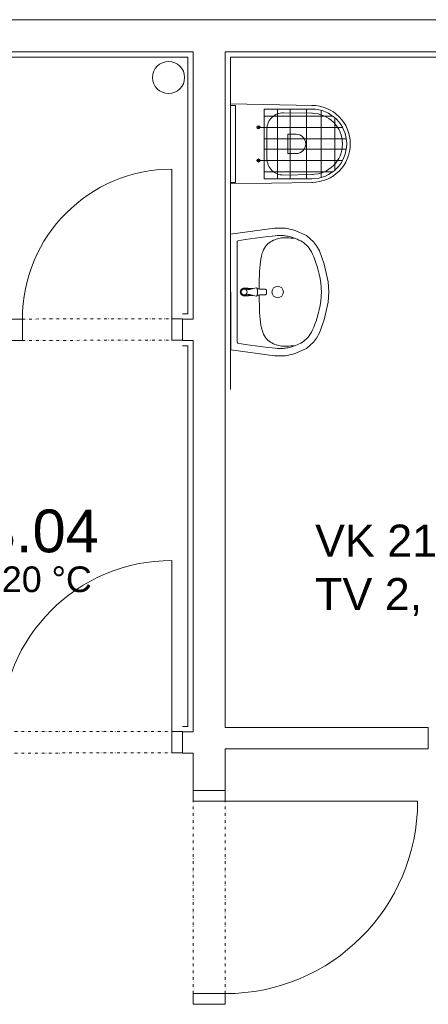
# Model space of a CAD drawing. Header units: millimetres. Extents: x 0 to 1216358, y -266558 to 2852.
# Tile 44 of 76: x 1126623 to 1128536, y -223574 to -218969. Entities that reach past the tile are written whole.
import ezdxf

# ---------------------------------------------------------------- set-up
doc = ezdxf.new("R2010")
doc.units = ezdxf.units.MM
doc.linetypes.add('DĚLICÍ2', pattern=[15.875, 6.35, -3.175, 0, -3.175, 0, -3.175])
doc.layers.get('0').update_dxf_attribs({"lineweight": 13})
doc.layers.add('1-UT-POPIS', color=7, linetype='Continuous', lineweight=13)
doc.layers.add('St_plocha_místnosti', color=250, linetype='Continuous', lineweight=18)
doc.styles.add('Andy', font='arial.ttf')
doc.styles.add('SPIRITTXTSTYLE1', font='arial.ttf')

# ---------------------------------------------------------------- blocks, each defined once
blk = doc.blocks.new('AXASXASXSAXA')
at = {"color": 8, "ltscale": 2}
for p, q in [((1175927.1, -222986.5), (1161097.1, -222986.5)), ((1165197.1, -223136.5), (1161247.1, -223136.5)), ((1165197.1, -223136.5), (1165197.1, -224386.5)), ((1165347.1, -223136.5), (1166912.9, -223136.5)), ((1165347.1, -223136.5), (1165347.1, -226296.5)), ((1165147.1, -224486.5), (1165147.1, -224386.5)), ((1165197.1, -224386.5), (1165147.1, -224386.5)), ((1165197.1, -224486.5), (1165147.1, -224486.5)), ((1165197.1, -224486.5), (1165197.1, -226316.5)), ((1165197.1, -226316.5), (1165147.1, -226316.5)), ((1165147.1, -226316.5), (1165147.1, -226416.5)), ((1165347.1, -226296.5), (1166297.1, -226296.5)), ((1166297.1, -226296.5), (1166297.1, -226396.5)), ((1165197.1, -226416.5), (1165147.1, -226416.5)), ((1165197.1, -226416.5), (1165197.1, -226591.5)), ((1165347.1, -226396.5), (1166297.1, -226396.5)), ((1165347.1, -226396.5), (1165347.1, -226591.5)), ((1165197.1, -226591.5), (1165347.1, -226591.5))]:
    blk.add_line(p, q, dxfattribs=at)
at = {"color": 8, "ltscale": 1.5}
for p, q in [((1161272.1, -223161.5), (1165172.1, -223161.5)), ((1165172.1, -223161.5), (1165172.1, -224361.5)), ((1166912.9, -223161.5), (1165372.1, -223161.5)), ((1165372.1, -223161.5), (1165372.1, -224716.5)), ((1165172.1, -224361.5), (1165147.1, -224361.5)), ((1165172.1, -224511.5), (1165147.1, -224511.5)), ((1165172.1, -226291.5), (1165172.1, -224511.5)), ((1165147.1, -226291.5), (1165172.1, -226291.5))]:
    blk.add_line(p, q, dxfattribs=at)
at = {"color": 8}
for p, q in [((1165372, -223387.2), (1165395.1, -223387.6)), ((1165372.1, -223380.7), (1165755.4, -223387.5)), ((1165372.1, -223380.7), (1165372.1, -223754.3)), ((1165395.1, -223387.6), (1165395.1, -223747.4)), ((1165619.5, -223422.1), (1165754.7, -223424.5)), ((1165494.6, -223490), (1165509.6, -223490)), ((1165502.1, -223482.5), (1165502.1, -223497.5)), ((1165542.1, -223567.5), (1165542.1, -223498)), ((1165640.1, -223567.5), (1165640.1, -223523.1)), ((1165641.1, -223522.1), (1165678, -223522.1)), ((1165542.1, -223567.5), (1165542.1, -223637)), ((1165640.1, -223567.5), (1165640.1, -223611.9)), ((1165641.1, -223612.9), (1165678, -223612.9)), ((1165494.6, -223645), (1165509.6, -223645)), ((1165502.1, -223652.5), (1165502.1, -223637.5)), ((1165372, -223747.8), (1165395.1, -223747.4)), ((1165372.1, -223754.3), (1165755.4, -223747.5)), ((1165619.5, -223713), (1165754.7, -223710.5)), ((1165372.1, -223990.2), (1165577.9, -223962.3)), ((1165577.9, -223962.3), (1165628, -223962.2)), ((1165628, -223962.2), (1165669.4, -223971)), ((1165669.4, -223971), (1165726.4, -223996.4)), ((1165372.2, -224530.2), (1165372.1, -223990.2)), ((1165402.2, -224495.2), (1165402.1, -224025.2)), ((1165406.3, -224020.3), (1165439.2, -224015.2)), ((1165439.2, -224015.2), (1165486.5, -224008.2)), ((1165486.5, -224008.2), (1165521.9, -224003.3)), ((1165521.9, -224003.3), (1165547.7, -224000.2)), ((1165545.6, -224035.6), (1165551.7, -224030.5)), ((1165547.7, -224000.2), (1165566.3, -223998.3)), ((1165551.7, -224030.5), (1165558.2, -224025.9)), ((1165558.2, -224025.9), (1165565, -224021.9)), ((1165565, -224021.9), (1165571.8, -224018.4)), ((1165566.3, -223998.3), (1165580.3, -223997.2)), ((1165571.8, -224018.4), (1165578.7, -224015.4)), ((1165578.7, -224015.4), (1165585.4, -224012.9)), ((1165580.3, -223997.2), (1165591.5, -223996.6)), ((1165585.4, -224012.9), (1165591.8, -224010.8)), ((1165591.5, -223996.6), (1165600.7, -223996.2)), ((1165591.8, -224010.8), (1165597.7, -224009.3)), ((1165597.7, -224009.3), (1165603.5, -224008.1)), ((1165600.7, -223996.2), (1165608, -223996.1)), ((1165603.5, -224008.1), (1165609.2, -224007.4)), ((1165608, -223996.1), (1165614, -223996.3)), ((1165609.2, -224007.4), (1165615.2, -224006.9)), ((1165614, -223996.3), (1165619.3, -223996.6)), ((1165615.2, -224006.9), (1165621.5, -224006.7)), ((1165619.3, -223996.6), (1165624.3, -223997)), ((1165621.5, -224006.7), (1165628.6, -224006.7)), ((1165624.3, -223997), (1165629.4, -223997.6)), ((1165628.6, -224006.7), (1165636.3, -224006.9)), ((1165629.4, -223997.6), (1165634.5, -223998.4)), ((1165634.5, -223998.4), (1165639.9, -223999.4)), ((1165636.3, -224006.9), (1165644.6, -224007.2)), ((1165639.9, -223999.4), (1165645.6, -224000.7)), ((1165644.6, -224007.2), (1165653, -224007.7)), ((1165645.6, -224000.7), (1165651.9, -224002.4)), ((1165651.9, -224002.4), (1165659, -224004.4)), ((1165653, -224007.7), (1165661.1, -224008.3)), ((1165659, -224004.4), (1165666.7, -224007)), ((1165661.1, -224008.3), (1165668.6, -224009.1)), ((1165666.7, -224007), (1165675, -224010)), ((1165668.6, -224009.1), (1165675, -224010)), ((1165675, -224010), (1165683.5, -224013.5)), ((1165683.5, -224013.5), (1165691.9, -224017.3)), ((1165691.9, -224017.3), (1165700.1, -224021.5)), ((1165700.1, -224021.5), (1165707.7, -224026)), ((1165707.7, -224026), (1165714.8, -224030.8)), ((1165714.8, -224030.8), (1165721.3, -224035.9)), ((1165726.4, -223996.4), (1165759.8, -224024.9)), ((1165759.8, -224024.9), (1165774.1, -224044.4)), ((1165518.7, -224082.3), (1165522, -224072.2)), ((1165522, -224072.2), (1165525.7, -224063.1)), ((1165525.7, -224063.1), (1165530, -224055)), ((1165530, -224055), (1165534.8, -224047.8)), ((1165534.8, -224047.8), (1165540, -224041.3)), ((1165540, -224041.3), (1165545.6, -224035.6)), ((1165721.3, -224035.9), (1165727.4, -224041.5)), ((1165727.4, -224041.5), (1165733.2, -224047.8)), ((1165733.2, -224047.8), (1165738.9, -224054.9)), ((1165738.9, -224054.9), (1165744.4, -224063.1)), ((1165744.4, -224063.1), (1165750, -224072.5)), ((1165750, -224072.5), (1165755.4, -224083.3)), ((1165774.1, -224044.4), (1165787.1, -224068.3)), ((1165787.1, -224068.3), (1165810.1, -224130.7)), ((1165510, -224133.2), (1165511.6, -224118.9)), ((1165511.6, -224118.9), (1165513.6, -224105.6)), ((1165513.6, -224105.6), (1165515.9, -224093.4)), ((1165515.9, -224093.4), (1165518.7, -224082.3)), ((1165755.4, -224083.3), (1165760.8, -224095.5)), ((1165760.8, -224095.5), (1165766.1, -224109.2)), ((1165766.1, -224109.2), (1165771.4, -224124.2)), ((1165771.4, -224124.2), (1165776.6, -224140.7)), ((1165506.8, -224182.4), (1165507.6, -224165)), ((1165507.6, -224165), (1165508.6, -224148.6)), ((1165508.6, -224148.6), (1165510, -224133.2)), ((1165776.6, -224140.7), (1165781.6, -224158.4)), ((1165781.6, -224158.4), (1165786.2, -224177.1)), ((1165810.1, -224130.7), (1165828.3, -224212.7)), ((1165505.9, -224219.8), (1165506.2, -224200.7)), ((1165506.2, -224200.7), (1165506.8, -224182.4)), ((1165786.2, -224177.1), (1165790.3, -224196.8)), ((1165790.3, -224196.8), (1165793.6, -224217.4)), ((1165828.3, -224212.7), (1165832.1, -224260.1)), ((1165417.1, -224260.2), (1165417.1, -224260.2)), ((1165418.4, -224253.2), (1165418.4, -224253.2)), ((1165422, -224247.3), (1165422, -224247.3)), ((1165427.5, -224243.3), (1165427.5, -224243.3)), ((1165433.8, -224242), (1165436.1, -224242.1)), ((1165435.7, -224245.2), (1165442.7, -224245.9)), ((1165436.1, -224242.1), (1165438, -224242.1)), ((1165438, -224242.1), (1165439.7, -224242.2)), ((1165439.7, -224242.2), (1165441.1, -224242.3)), ((1165441.1, -224242.3), (1165442.4, -224242.3)), ((1165442.4, -224242.3), (1165443.5, -224242.4)), ((1165442.7, -224245.9), (1165448.6, -224247.2)), ((1165443.5, -224242.4), (1165444.6, -224242.4)), ((1165444.6, -224242.4), (1165445.7, -224242.5)), ((1165445.7, -224242.5), (1165446.7, -224242.6)), ((1165446.7, -224242.6), (1165447.8, -224242.6)), ((1165447.8, -224242.6), (1165448.9, -224242.7)), ((1165448.6, -224247.2), (1165453, -224248.2)), ((1165448.9, -224242.7), (1165450.1, -224242.8)), ((1165450.1, -224242.8), (1165451.4, -224242.9)), ((1165451.4, -224242.9), (1165452.7, -224243)), ((1165452.7, -224243), (1165454.1, -224243.1)), ((1165453, -224248.2), (1165457.1, -224248.5)), ((1165454.1, -224243.1), (1165455.6, -224243.2)), ((1165455.6, -224243.2), (1165457.1, -224243.3)), ((1165457.1, -224243.3), (1165458.6, -224243.4)), ((1165457.1, -224248.5), (1165462.5, -224247.8)), ((1165458.6, -224243.4), (1165460.1, -224243.5)), ((1165460.1, -224243.5), (1165461.6, -224243.6)), ((1165461.6, -224243.6), (1165463.3, -224243.7)), ((1165462.5, -224247.8), (1165472.6, -224245.6)), ((1165463.3, -224243.7), (1165465, -224243.8)), ((1165465, -224243.8), (1165466.9, -224243.9)), ((1165466.9, -224243.9), (1165469, -224244.1)), ((1165469, -224244.1), (1165471.3, -224244.2)), ((1165471.3, -224244.2), (1165473.8, -224244.4)), ((1165472.6, -224245.6), (1165485.6, -224242)), ((1165473.8, -224244.4), (1165476.2, -224244.6)), ((1165485.6, -224242), (1165492.3, -224241.1)), ((1165492.3, -224241.1), (1165494.6, -224242.1)), ((1165494.6, -224242.1), (1165495.6, -224243.6)), ((1165495.6, -224243.6), (1165496.8, -224247.6)), ((1165496.4, -224245.8), (1165499.6, -224246)), ((1165496.8, -224247.6), (1165497.3, -224251.3)), ((1165497.3, -224251.3), (1165498, -224260.2)), ((1165497.3, -224269.1), (1165498, -224260.2)), ((1165499.6, -224246), (1165503.2, -224246.1)), ((1165503.2, -224246.1), (1165506.8, -224246.3)), ((1165505.6, -224246.2), (1165505.7, -224239.7)), ((1165505.7, -224239.7), (1165505.9, -224219.8)), ((1165506.8, -224246.3), (1165510.3, -224246.4)), ((1165510.3, -224246.4), (1165513.8, -224246.5)), ((1165513.8, -224246.5), (1165517.1, -224246.6)), ((1165517.1, -224246.6), (1165520.2, -224246.7)), ((1165520.2, -224246.7), (1165523.1, -224246.7)), ((1165523.1, -224246.7), (1165525.6, -224246.8)), ((1165525.6, -224246.8), (1165527.7, -224246.9)), ((1165527.7, -224246.9), (1165529.4, -224247)), ((1165529.4, -224247), (1165530.9, -224247)), ((1165530.9, -224247), (1165532.1, -224247.1)), ((1165532.1, -224247.1), (1165533.1, -224247.2)), ((1165533.1, -224247.2), (1165533.9, -224247.3)), ((1165533.9, -224247.3), (1165534.7, -224247.4)), ((1165534.7, -224247.4), (1165535.3, -224247.5)), ((1165535.3, -224247.5), (1165535.9, -224247.7)), ((1165535.9, -224247.7), (1165536.4, -224247.8)), ((1165536.4, -224247.8), (1165536.8, -224248)), ((1165536.8, -224248), (1165537.2, -224248.2)), ((1165537.2, -224248.2), (1165537.6, -224248.5)), ((1165537.6, -224248.5), (1165538, -224248.7)), ((1165538, -224248.7), (1165538.3, -224249.1)), ((1165538.3, -224249.1), (1165538.6, -224249.5)), ((1165538.6, -224249.5), (1165538.9, -224249.9)), ((1165538.9, -224249.9), (1165539.1, -224250.5)), ((1165539.1, -224250.5), (1165539.3, -224251.2)), ((1165539.3, -224251.2), (1165539.5, -224252.1)), ((1165539.5, -224252.1), (1165539.7, -224253.5)), ((1165539.7, -224253.5), (1165539.8, -224255.4)), ((1165539.8, -224255.4), (1165539.8, -224257.9)), ((1165539.8, -224257.9), (1165539.9, -224260.2)), ((1165539.8, -224262.4), (1165539.9, -224260.2)), ((1165539.8, -224265), (1165539.8, -224262.4)), ((1165793.6, -224217.4), (1165796, -224238.8)), ((1165796, -224238.8), (1165797.2, -224262)), ((1165796, -224281.5), (1165797.2, -224258.3)), ((1165828.3, -224307.5), (1165832.1, -224260.1)), ((1165418.4, -224267.3), (1165418.4, -224267.3)), ((1165422, -224273.1), (1165422, -224273.1)), ((1165427.5, -224277.1), (1165427.5, -224277.1)), ((1165433.8, -224278.4), (1165436.1, -224278.4)), ((1165435.7, -224275.2), (1165442.7, -224274.5)), ((1165436.1, -224278.4), (1165438, -224278.3)), ((1165438, -224278.3), (1165439.7, -224278.2)), ((1165439.7, -224278.2), (1165441.1, -224278.2)), ((1165441.1, -224278.2), (1165442.4, -224278.1)), ((1165442.4, -224278.1), (1165443.5, -224278)), ((1165442.7, -224274.5), (1165448.6, -224273.2)), ((1165443.5, -224278), (1165444.6, -224278)), ((1165444.6, -224278), (1165445.7, -224277.9)), ((1165445.7, -224277.9), (1165446.7, -224277.8)), ((1165446.7, -224277.8), (1165447.8, -224277.8)), ((1165447.8, -224277.8), (1165448.9, -224277.7)), ((1165448.6, -224273.2), (1165453, -224272.2)), ((1165448.9, -224277.7), (1165450.1, -224277.6)), ((1165450.1, -224277.6), (1165451.4, -224277.5)), ((1165451.4, -224277.5), (1165452.7, -224277.4)), ((1165452.7, -224277.4), (1165454.2, -224277.3)), ((1165453, -224272.2), (1165457.1, -224271.9)), ((1165454.2, -224277.3), (1165455.6, -224277.2)), ((1165455.6, -224277.2), (1165457.1, -224277.1)), ((1165457.1, -224271.9), (1165462.5, -224272.6)), ((1165457.1, -224277.1), (1165458.6, -224277)), ((1165458.6, -224277), (1165460.1, -224276.9)), ((1165460.1, -224276.9), (1165461.7, -224276.8)), ((1165461.7, -224276.8), (1165463.3, -224276.7)), ((1165462.5, -224272.6), (1165472.6, -224274.8)), ((1165463.3, -224276.7), (1165465, -224276.6)), ((1165465, -224276.6), (1165466.9, -224276.5)), ((1165466.9, -224276.5), (1165469, -224276.3)), ((1165469, -224276.3), (1165471.3, -224276.2)), ((1165471.3, -224276.2), (1165473.9, -224276)), ((1165472.6, -224274.8), (1165485.7, -224278.4)), ((1165473.9, -224276), (1165476.2, -224275.8)), ((1165485.7, -224278.4), (1165492.3, -224279.2)), ((1165492.3, -224279.2), (1165494.6, -224278.2)), ((1165494.6, -224278.2), (1165495.6, -224276.8)), ((1165495.6, -224276.8), (1165496.8, -224272.8)), ((1165496.4, -224274.6), (1165499.6, -224274.4)), ((1165496.8, -224272.8), (1165497.3, -224269.1)), ((1165499.6, -224274.4), (1165503.2, -224274.3)), ((1165503.2, -224274.3), (1165506.8, -224274.1)), ((1165505.6, -224274.2), (1165505.7, -224280.7)), ((1165505.7, -224280.7), (1165505.9, -224300.6)), ((1165505.9, -224300.6), (1165506.3, -224319.7)), ((1165506.8, -224274.1), (1165510.3, -224274)), ((1165510.3, -224274), (1165513.8, -224273.9)), ((1165513.8, -224273.9), (1165517.1, -224273.8)), ((1165517.1, -224273.8), (1165520.2, -224273.7)), ((1165520.2, -224273.7), (1165523.1, -224273.6)), ((1165523.1, -224273.6), (1165525.6, -224273.6)), ((1165525.6, -224273.6), (1165527.7, -224273.5)), ((1165527.7, -224273.5), (1165529.4, -224273.4)), ((1165529.4, -224273.4), (1165530.9, -224273.3)), ((1165530.9, -224273.3), (1165532.1, -224273.3)), ((1165532.1, -224273.3), (1165533.1, -224273.2)), ((1165533.1, -224273.2), (1165533.9, -224273.1)), ((1165533.9, -224273.1), (1165534.7, -224273)), ((1165534.7, -224273), (1165535.3, -224272.8)), ((1165535.3, -224272.8), (1165535.9, -224272.7)), ((1165535.9, -224272.7), (1165536.4, -224272.5)), ((1165536.4, -224272.5), (1165536.8, -224272.4)), ((1165536.8, -224272.4), (1165537.2, -224272.2)), ((1165537.2, -224272.2), (1165537.6, -224271.9)), ((1165537.6, -224271.9), (1165538, -224271.6)), ((1165538, -224271.6), (1165538.3, -224271.3)), ((1165538.3, -224271.3), (1165538.6, -224270.9)), ((1165538.6, -224270.9), (1165538.9, -224270.4)), ((1165538.9, -224270.4), (1165539.1, -224269.9)), ((1165539.1, -224269.9), (1165539.3, -224269.2)), ((1165539.3, -224269.2), (1165539.5, -224268.2)), ((1165539.5, -224268.2), (1165539.7, -224266.9)), ((1165539.7, -224266.9), (1165539.8, -224265)), ((1165790.3, -224323.4), (1165793.6, -224302.8)), ((1165793.6, -224302.8), (1165796, -224281.5)), ((1165810.2, -224389.6), (1165828.3, -224307.5)), ((1165506.3, -224319.7), (1165506.9, -224338)), ((1165506.9, -224338), (1165507.7, -224355.4)), ((1165781.6, -224361.9), (1165786.3, -224343.1)), ((1165786.3, -224343.1), (1165790.3, -224323.4)), ((1165507.7, -224355.4), (1165508.7, -224371.8)), ((1165508.7, -224371.8), (1165510, -224387.2)), ((1165510, -224387.2), (1165511.6, -224401.5)), ((1165766.2, -224411.1), (1165771.5, -224396)), ((1165771.5, -224396), (1165776.6, -224379.6)), ((1165776.6, -224379.6), (1165781.6, -224361.9)), ((1165787.1, -224451.9), (1165810.2, -224389.6)), ((1165511.6, -224401.5), (1165513.6, -224414.8)), ((1165513.6, -224414.8), (1165516, -224427)), ((1165516, -224427), (1165518.8, -224438.1)), ((1165518.8, -224438.1), (1165522.1, -224448.2)), ((1165750, -224447.7), (1165755.5, -224436.9)), ((1165755.5, -224436.9), (1165760.9, -224424.7)), ((1165760.9, -224424.7), (1165766.2, -224411.1)), ((1165522.1, -224448.2), (1165525.8, -224457.3)), ((1165525.8, -224457.3), (1165530.1, -224465.4)), ((1165530.1, -224465.4), (1165534.9, -224472.6)), ((1165534.9, -224472.6), (1165540.1, -224479)), ((1165540.1, -224479), (1165545.8, -224484.8)), ((1165545.8, -224484.8), (1165551.9, -224489.9)), ((1165551.9, -224489.9), (1165558.3, -224494.4)), ((1165707.9, -224494.3), (1165714.9, -224489.5)), ((1165714.9, -224489.5), (1165721.4, -224484.4)), ((1165721.4, -224484.4), (1165727.5, -224478.8)), ((1165727.5, -224478.8), (1165733.3, -224472.5)), ((1165733.3, -224472.5), (1165739, -224465.4)), ((1165739, -224465.4), (1165744.5, -224457.2)), ((1165744.5, -224457.2), (1165750, -224447.7)), ((1165759.9, -224495.3), (1165774.2, -224475.8)), ((1165774.2, -224475.8), (1165787.1, -224451.9)), ((1165372.2, -224530.2), (1165578, -224558)), ((1165406.4, -224500.1), (1165439.3, -224505.2)), ((1165439.3, -224505.2), (1165486.6, -224512.2)), ((1165486.6, -224512.2), (1165522, -224517.1)), ((1165522, -224517.1), (1165547.9, -224520.2)), ((1165547.9, -224520.2), (1165566.5, -224522)), ((1165558.3, -224494.4), (1165565.1, -224498.4)), ((1165565.1, -224498.4), (1165572, -224501.9)), ((1165566.5, -224522), (1165580.4, -224523.1)), ((1165572, -224501.9), (1165578.8, -224505)), ((1165578.8, -224505), (1165585.5, -224507.5)), ((1165580.4, -224523.1), (1165591.7, -224523.8)), ((1165585.5, -224507.5), (1165591.9, -224509.5)), ((1165591.7, -224523.8), (1165600.8, -224524.1)), ((1165591.9, -224509.5), (1165597.9, -224511)), ((1165597.9, -224511), (1165603.6, -224512.2)), ((1165600.8, -224524.1), (1165608.1, -224524.2)), ((1165603.6, -224512.2), (1165609.4, -224513)), ((1165608.1, -224524.2), (1165614.2, -224524.1)), ((1165609.4, -224513), (1165615.3, -224513.4)), ((1165614.2, -224524.1), (1165619.4, -224523.8)), ((1165615.3, -224513.4), (1165621.7, -224513.6)), ((1165619.4, -224523.8), (1165624.5, -224523.3)), ((1165621.7, -224513.6), (1165628.7, -224513.6)), ((1165624.5, -224523.3), (1165629.5, -224522.7)), ((1165628.7, -224513.6), (1165636.5, -224513.4)), ((1165629.5, -224522.7), (1165634.7, -224521.9)), ((1165634.7, -224521.9), (1165640, -224520.9)), ((1165636.5, -224513.4), (1165644.7, -224513.1)), ((1165640, -224520.9), (1165645.7, -224519.6)), ((1165644.7, -224513.1), (1165653.1, -224512.6)), ((1165645.7, -224519.6), (1165652, -224518)), ((1165652, -224518), (1165659.1, -224515.9)), ((1165653.1, -224512.6), (1165661.2, -224512)), ((1165659.1, -224515.9), (1165666.9, -224513.3)), ((1165661.2, -224512), (1165668.7, -224511.2)), ((1165666.9, -224513.3), (1165675.1, -224510.3)), ((1165668.7, -224511.2), (1165675.1, -224510.3)), ((1165669.6, -224549.2), (1165726.5, -224523.9)), ((1165675.1, -224510.3), (1165683.6, -224506.8)), ((1165683.6, -224506.8), (1165692, -224503)), ((1165692, -224503), (1165700.2, -224498.8)), ((1165700.2, -224498.8), (1165707.9, -224494.3)), ((1165726.5, -224523.9), (1165759.9, -224495.3)), ((1165578, -224558), (1165628.2, -224558.1)), ((1165628.2, -224558.1), (1165669.6, -224549.2))]:
    blk.add_line(p, q, dxfattribs=at)
for points in [[(1165752.1, -223730.5), (1165528.2, -223730.5), (1165528.2, -223404.5), (1165752.1, -223404.5)], [(1165591.8, -223730.5), (1165591.8, -223404.5)], [(1165650.1, -223730.5), (1165650.1, -223404.5)], [(1165726.8, -223730.5), (1165726.8, -223404.5)], [(1165795.1, -223724.7), (1165795.1, -223410.3)], [(1165528.2, -223437.9), (1165851, -223437.9)], [(1165859.1, -223690.5), (1165859.1, -223444.5)], [(1165502.1, -223490.7), (1165895.9, -223490.7)], [(1165528.2, -223543.5), (1165913.3, -223543.5)], [(1165528.2, -223591.6), (1165913.3, -223591.6)], [(1165502.1, -223645), (1165895.5, -223645)], [(1165528.2, -223698.5), (1165849.2, -223698.5)]]:
    blk.add_lwpolyline(points, dxfattribs=at)
at = {"color": 8, "ltscale": 2}
for points in [[(1165097.1, -224385.7), (1165097.1, -223685.7)], [(1165097.1, -226315.7), (1165097.1, -225515.7)], [(1165347.1, -226641.5), (1166247.1, -226641.5)]]:
    blk.add_lwpolyline(points, dxfattribs=at)
for points in [[(1164397.1, -224386.5), (1164347.1, -224386.5), (1164347.1, -224486.5), (1164397.1, -224486.5)], [(1165147.1, -224385.7), (1165097.1, -224385.7), (1165097.1, -224485.7), (1165147.1, -224485.7)], [(1165147.1, -226315.7), (1165097.1, -226315.7), (1165097.1, -226415.7), (1165147.1, -226415.7)], [(1165347.1, -226591.5), (1165347.1, -226641.5), (1165197.1, -226641.5), (1165197.1, -226591.5)], [(1165346.3, -227541.5), (1165346.3, -227591.5), (1165196.3, -227591.5), (1165196.3, -227541.5)]]:
    blk.add_lwpolyline(points, close=True, dxfattribs=at)
at = {"color": 8, "linetype": 'DĚLICÍ2', "ltscale": 2}
for points in [[(1164397.1, -224386.5), (1165097.1, -224385.7)], [(1164397.1, -224486.5), (1165097.1, -224485.7)], [(1164297.1, -226316.5), (1165097.1, -226315.7)], [(1164297.1, -226416.5), (1165097.1, -226415.7)], [(1165196.3, -227541.5), (1165197.1, -226641.5)], [(1165346.3, -227541.5), (1165347.1, -226641.5)]]:
    blk.add_lwpolyline(points, dxfattribs=at)
at = {"color": 8, "ltscale": 2}
blk.add_circle((1165081.5, -223257), 75, dxfattribs=at)
at = {"color": 8}
for centre in [(1165502.1, -223490), (1165502.1, -223645)]:
    blk.add_circle(centre, 7.5, dxfattribs=at)
for centre, radius, start, end in [((1165752.1, -223567.5), 180, 0, 90), ((1165618.1, -223498), 76, 88.9513, 180), ((1165752.1, -223567.5), 163, 270, 90), ((1165752.1, -223567.5), 143, 0, 90), ((1165641.1, -223523.1), 1, 90, 180), ((1165678, -223567.5), 45.4, 0, 90), ((1165678, -223567.5), 45.4, 270, 0), ((1165752.1, -223567.5), 143, 270, 0), ((1165752.1, -223567.5), 180, 270, 0), ((1165641.1, -223611.9), 1, 180, 270), ((1165618.1, -223637), 76, 180, 271.0487)]:
    blk.add_arc(centre, radius, start, end, dxfattribs=at)
at = {"color": 8, "ltscale": 2}
for centre, radius, start, end in [((1165097.1, -224385.7), 700, 90, 180), ((1165097.1, -226315.7), 800, 90, 180), ((1165347.1, -226641.5), 900, 270, 0)]:
    blk.add_arc(centre, radius, start, end, dxfattribs=at)
at = {"color": 8}
for centre, major_axis, start_param, end_param in [((1165407.1, -224025.2), (3.54, -3.54), 2.51122, 3.927237), ((1165436.9, -224260.2), (14, -14), 3.564351, 3.927237), ((1165436.9, -224260.2), (14, -14), 3.927237, 4.290124), ((1165435.4, -224259.6), (12.9, -12.9), 3.185282, 3.564351), ((1165435, -224260.2), (-10.6, -10.6), 3.881371, 7.115283), ((1165435, -224260.2), (9.75, -9.75), -0.785398, 5.497787), ((1165434.4, -224258.7), (-11.9, -11.9), 4.351639, 4.756078), ((1165433.8, -224257.3), (10.9, -10.9), 2.356441, 2.780842), ((1165592.1, -224260.2), (-19.1, -19.1), 0.785398, 7.068583), ((1165435.4, -224260.8), (12.9, -12.9), 4.290124, 4.669192), ((1165434.4, -224261.7), (-11.9, -11.9), 6.239989, 6.644428), ((1165433.8, -224263.1), (10.9, -10.9), -1.209553, -0.785152), ((1165407.2, -224495.2), (-3.54, -3.54), 5.498034, 6.914051)]:
    blk.add_ellipse(centre, major_axis=major_axis, ratio=1, start_param=start_param, end_param=end_param, dxfattribs=at)

msp = doc.modelspace()

# ---------------------------------------------------------------- block references
msp.add_blockref('AXASXASXSAXA', (-37761.6, 4017.9))

# ---------------------------------------------------------------- texts
at = {"layer": '1-UT-POPIS', "attachment_point": 5, "style": 'SPIRITTXTSTYLE1'}
for s, insert, char_height in [('VK 21 - 600 x 400\\PTV 2, RŠ DN 16/2', (1128844.3, -221544.1), 150), ('20 °C', (1126750.2, -221586.6), 120)]:
    msp.add_mtext_dynamic_manual_height_columns(s, width=3376.263, gutter_width=12.5, heights=[0], dxfattribs=dict(at, insert=insert, char_height=char_height))
at = {"layer": 'St_plocha_místnosti', "ltscale": 2, "style": 'Andy'}
msp.add_text('3.04', height=200, dxfattribs=at).set_placement((1126450.1, -221459.6))

doc.saveas('drawing.dxf')
